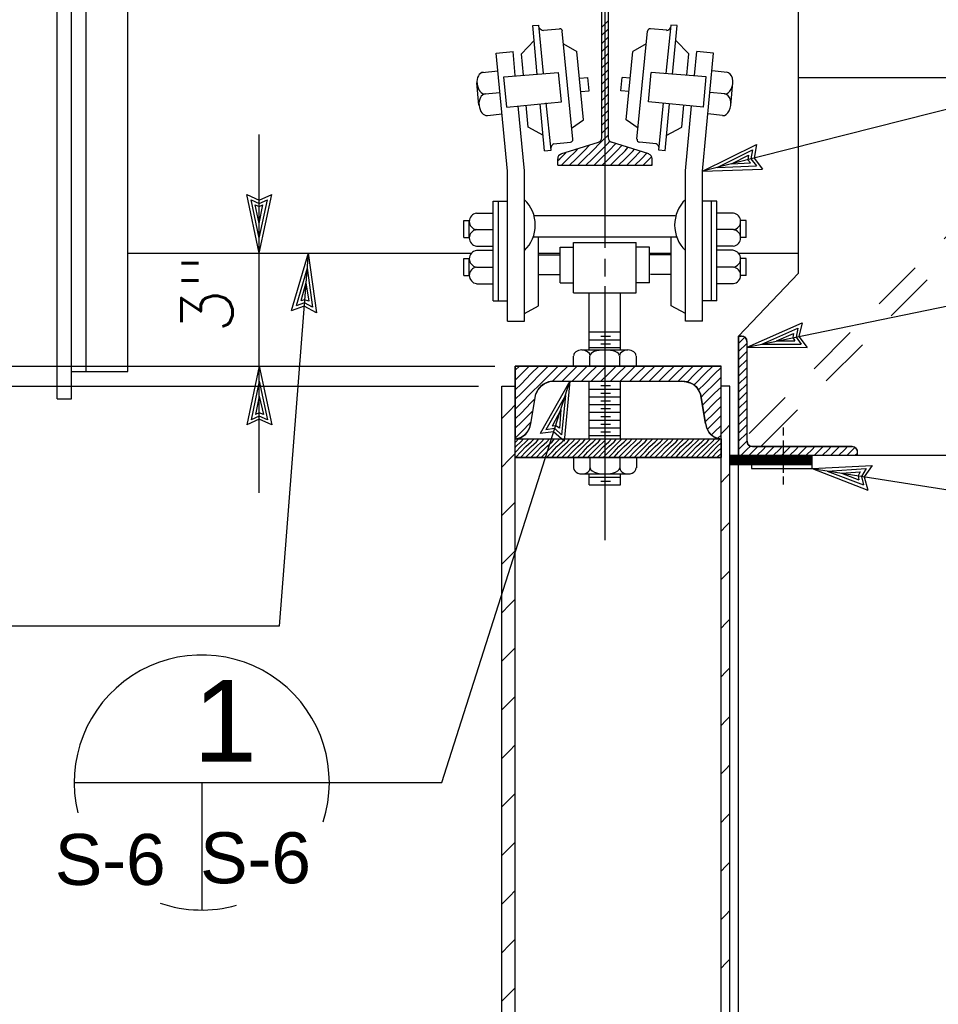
# Model space of a CAD drawing. Extents: x -27.8 to 14.2, y -21.6 to 8.4.
# Tile 17 of 30: x -4.5 to -2.3, y 0.4 to 2.8. Entities that reach past the tile are written whole.
import ezdxf
from ezdxf.enums import TextEntityAlignment as Align

# ---------------------------------------------------------------- set-up
doc = ezdxf.new("R2010")
doc.units = 0
doc.header["$MEASUREMENT"] = 0
doc.linetypes.add('HIDDEN2', pattern=[0.1875, 0.125, -0.0625])
doc.layers.add('01', color=7, linetype='CONTINUOUS')
doc.layers.add('02', color=7, linetype='CONTINUOUS')
doc.styles.add('ARIAL', font='Arial')
doc.styles.add('TXT_SHX', font='txt.shx')

msp = doc.modelspace()

# ---------------------------------------------------------------- linework, layer by layer
at = {"layer": '01', "color": 7, "linetype": 'CONTINUOUS'}
for p, q in [((-4.4478, 1.8534), (-4.4478, 4.5334)), ((-4.4128, 1.8534), (-4.4128, 4.5334)), ((-4.3768, 1.9204), (-4.3768, 4.5054)), ((-4.2748, 1.9204), (-4.2748, 4.4224)), ((-2.6318, 2.1614), (-2.6318, 3.9114)), ((-0.1258, 3.1064), (-2.8668, 2.4114)), ((-3.1058, 2.2234), (-3.1058, 3.0414)), ((-3.1138, 2.4934), (-3.1138, 2.8794)), ((-3.0978, 2.4934), (-3.0978, 2.8794)), ((-3.1138, 2.7644), (-3.0978, 2.7804)), ((-3.2828, 2.7684), (-3.2678, 2.7694)), ((-3.2718, 2.6484), (-3.2828, 2.7684)), ((-3.2568, 2.6504), (-3.2678, 2.7694)), ((-3.2568, 2.7564), (-3.2178, 2.7604)), ((-3.1848, 2.4894), (-3.2108, 2.7544)), ((-3.1138, 2.7444), (-3.0978, 2.7604)), ((-3.0278, 2.4894), (-3.0018, 2.7544)), ((-2.9548, 2.7564), (-2.9948, 2.7604)), ((-2.9558, 2.6504), (-2.9438, 2.7694)), ((-2.9288, 2.7684), (-2.9448, 2.7694)), ((-2.9408, 2.6484), (-2.9288, 2.7684)), ((-3.2798, 2.7314), (-3.3108, 2.6984)), ((-3.1138, 2.7244), (-3.0978, 2.7404)), ((-2.9328, 2.7314), (-2.9008, 2.6984)), ((-3.3728, 2.7004), (-3.3308, 2.7044)), ((-3.3258, 2.6454), (-3.3308, 2.7044)), ((-3.2078, 2.7234), (-3.1748, 2.7044)), ((-3.1588, 2.5374), (-3.1748, 2.7044)), ((-3.1138, 2.7044), (-3.0978, 2.7204)), ((-3.0538, 2.5374), (-3.0378, 2.7044)), ((-3.0048, 2.7234), (-3.0378, 2.7044)), ((-2.8868, 2.6454), (-2.8808, 2.7044)), ((-2.8398, 2.7004), (-2.8808, 2.7044)), ((-3.3448, 2.4114), (-3.3728, 2.7004)), ((-3.3058, 2.6464), (-3.3108, 2.6984)), ((-3.1138, 2.6844), (-3.0978, 2.7004)), ((-3.1138, 2.6644), (-3.0978, 2.6804)), ((-2.9058, 2.6464), (-2.9008, 2.6984)), ((-2.8668, 2.4114), (-2.8398, 2.7004)), ((-3.4058, 2.6534), (-3.3688, 2.6574)), ((-3.1138, 2.6444), (-3.0978, 2.6604)), ((-2.8068, 2.6534), (-2.8438, 2.6574)), ((-3.3538, 2.6424), (-3.2198, 2.6534)), ((-3.3468, 2.5684), (-3.3538, 2.6424)), ((-3.2128, 2.5814), (-3.2198, 2.6534)), ((-3.1688, 2.6394), (-3.1478, 2.6404)), ((-3.1448, 2.6084), (-3.1478, 2.6404)), ((-3.1138, 2.6244), (-3.0978, 2.6404)), ((-3.0668, 2.6084), (-3.0638, 2.6404)), ((-3.0438, 2.6394), (-3.0638, 2.6404)), ((-2.9998, 2.5814), (-2.9928, 2.6534)), ((-2.8578, 2.6424), (-2.9928, 2.6534)), ((-2.8648, 2.5684), (-2.8578, 2.6424)), ((-2.6318, 2.6404), (-1.1398, 2.6404)), ((-3.4148, 2.5734), (-3.4198, 2.6274)), ((-3.1648, 2.6064), (-3.1448, 2.6084)), ((-3.1138, 2.6044), (-3.0978, 2.6204)), ((-3.0468, 2.6064), (-3.0668, 2.6084)), ((-2.7978, 2.5734), (-2.7928, 2.6274)), ((-3.3998, 2.6004), (-3.3638, 2.6044)), ((-3.3468, 2.5684), (-3.2128, 2.5814)), ((-3.1138, 2.5844), (-3.0978, 2.6004)), ((-2.8648, 2.5684), (-2.9998, 2.5814)), ((-2.8128, 2.6004), (-2.8488, 2.6044)), ((-3.3028, 2.4124), (-3.3188, 2.5714)), ((-3.2938, 2.5194), (-3.2988, 2.5734)), ((-3.2538, 2.4614), (-3.2648, 2.5764)), ((-3.2378, 2.4624), (-3.2498, 2.5784)), ((-3.1138, 2.5644), (-3.0978, 2.5804)), ((-3.1138, 2.5444), (-3.0978, 2.5604)), ((-2.9738, 2.4624), (-2.9628, 2.5784)), ((-2.9588, 2.4614), (-2.9478, 2.5764)), ((-2.9178, 2.5194), (-2.9128, 2.5734)), ((-2.9088, 2.4124), (-2.8938, 2.5714)), ((-3.3938, 2.5474), (-3.3578, 2.5514)), ((-3.1878, 2.5164), (-3.1588, 2.5374)), ((-3.1138, 2.5244), (-3.0978, 2.5404)), ((-3.0248, 2.5164), (-3.0538, 2.5374)), ((-2.8178, 2.5474), (-2.8538, 2.5514)), ((-3.2568, 2.4984), (-3.2938, 2.5194)), ((-3.1138, 2.5044), (-3.0978, 2.5204)), ((-2.9558, 2.4984), (-2.9178, 2.5194)), ((-3.9528, 2.2104), (-3.9528, 2.5014)), ((-3.1168, 2.4814), (-3.0978, 2.5004)), ((-3.2538, 2.4614), (-3.2378, 2.4624)), ((-3.2318, 2.4784), (-3.1908, 2.4824)), ((-3.2138, 2.4534), (-3.1218, 2.4824)), ((-3.1968, 2.4414), (-3.1768, 2.4614)), ((-3.1768, 2.4614), (-3.1728, 2.4664)), ((-3.1768, 2.4414), (-3.1568, 2.4614)), ((-3.1568, 2.4614), (-3.1438, 2.4754)), ((-3.1568, 2.4414), (-3.1368, 2.4614)), ((-3.1368, 2.4614), (-3.1168, 2.4814)), ((-3.1368, 2.4414), (-3.1168, 2.4614)), ((-3.1168, 2.4614), (-3.0968, 2.4814)), ((-3.1168, 2.4414), (-3.0968, 2.4614)), ((-3.0968, 2.4814), (-3.0938, 2.4844)), ((-3.0968, 2.4614), (-3.0798, 2.4794)), ((-3.0968, 2.4414), (-3.0768, 2.4614)), ((-2.9988, 2.4534), (-3.0898, 2.4824)), ((-3.0768, 2.4614), (-3.0648, 2.4744)), ((-3.0768, 2.4414), (-3.0568, 2.4614)), ((-3.0568, 2.4614), (-3.0498, 2.4694)), ((-3.0568, 2.4414), (-3.0368, 2.4614)), ((-3.0368, 2.4614), (-3.0348, 2.4644)), ((-2.9808, 2.4784), (-3.0218, 2.4824)), ((-2.9588, 2.4614), (-2.9738, 2.4624)), ((-2.8668, 2.4114), (-2.7348, 2.4764)), ((-2.8308, 2.4204), (-2.7448, 2.4634)), ((-2.7448, 2.4634), (-2.7488, 2.4414)), ((-2.7348, 2.4764), (-2.7408, 2.4434)), ((-3.2218, 2.4264), (-3.2218, 2.4414)), ((-3.2218, 2.4374), (-3.2168, 2.4414)), ((-3.2168, 2.4414), (-3.2018, 2.4564)), ((-3.2128, 2.4264), (-3.1968, 2.4414)), ((-3.1928, 2.4264), (-3.1768, 2.4414)), ((-3.1728, 2.4264), (-3.1568, 2.4414)), ((-3.1528, 2.4264), (-3.1368, 2.4414)), ((-3.1328, 2.4264), (-3.1168, 2.4414)), ((-3.1128, 2.4264), (-3.0968, 2.4414)), ((-3.0928, 2.4264), (-3.0768, 2.4414)), ((-3.0728, 2.4264), (-3.0568, 2.4414)), ((-3.0528, 2.4264), (-3.0368, 2.4414)), ((-3.0368, 2.4414), (-3.0198, 2.4594)), ((-3.0328, 2.4264), (-3.0168, 2.4414)), ((-3.0168, 2.4414), (-3.0038, 2.4554)), ((-3.0128, 2.4264), (-2.9968, 2.4414)), ((-2.9968, 2.4414), (-2.9918, 2.4464)), ((-2.9908, 2.4264), (-2.9908, 2.4414)), ((-2.7958, 2.4294), (-2.7548, 2.4504)), ((-2.7548, 2.4504), (-2.7558, 2.4394)), ((-2.7558, 2.4394), (-2.7498, 2.4314)), ((-2.7488, 2.4414), (-2.7348, 2.4244)), ((-2.7408, 2.4434), (-2.7198, 2.4164)), ((-3.2218, 2.4264), (-2.9908, 2.4264)), ((-2.9928, 2.4264), (-2.9908, 2.4284)), ((-2.8668, 2.4114), (-2.7198, 2.4164)), ((-2.8308, 2.4204), (-2.7348, 2.4244)), ((-2.7958, 2.4294), (-2.7498, 2.4314)), ((-3.3448, 2.0434), (-3.3448, 2.4114)), ((-3.3028, 2.0434), (-3.3028, 2.4114)), ((-2.9088, 2.0434), (-2.9088, 2.4114)), ((-2.8668, 2.0434), (-2.8668, 2.4114)), ((-2.7578, 1.9804), (-0.8398, 2.3734)), ((-3.9528, 2.2104), (-3.9838, 2.3544)), ((-3.9838, 2.3544), (-3.9528, 2.3404)), ((-3.9528, 2.2474), (-3.9728, 2.3414)), ((-3.9728, 2.3414), (-3.9528, 2.3324)), ((-3.9528, 2.2104), (-3.9218, 2.3544)), ((-3.9528, 2.3404), (-3.9218, 2.3544)), ((-3.9528, 2.2474), (-3.9328, 2.3414)), ((-3.9528, 2.3324), (-3.9328, 2.3414)), ((-3.9528, 2.2834), (-3.9628, 2.3284)), ((-3.9628, 2.3284), (-3.9528, 2.3244)), ((-3.9528, 2.2834), (-3.9438, 2.3284)), ((-3.9528, 2.3244), (-3.9438, 2.3284)), ((-3.3798, 2.0934), (-3.3798, 2.3374)), ((-3.3798, 2.3374), (-3.3448, 2.3374)), ((-3.3668, 2.0934), (-3.3668, 2.3374)), ((-2.8318, 2.3374), (-2.8668, 2.3374)), ((-2.8448, 2.0934), (-2.8448, 2.3374)), ((-2.8318, 2.0934), (-2.8318, 2.3374)), ((-3.4208, 2.3084), (-3.3798, 2.3084)), ((-3.2798, 2.3024), (-2.9338, 2.3024)), ((-2.7918, 2.3084), (-2.8328, 2.3084)), ((-3.4518, 2.2904), (-3.4388, 2.2904)), ((-3.4518, 2.2484), (-3.4518, 2.2904)), ((-3.4388, 2.2484), (-3.4388, 2.2904)), ((-3.4208, 2.2684), (-3.3798, 2.2684)), ((-2.7918, 2.2684), (-2.8328, 2.2684)), ((-2.7598, 2.2904), (-2.7738, 2.2904)), ((-2.7738, 2.2484), (-2.7738, 2.2904)), ((-2.7598, 2.2484), (-2.7598, 2.2904)), ((-3.4518, 2.2484), (-3.4388, 2.2484)), ((-3.2818, 2.2504), (-2.9298, 2.2504)), ((-3.2688, 2.0814), (-3.2688, 2.2504)), ((-2.9438, 2.0814), (-2.9438, 2.2504)), ((-2.7598, 2.2484), (-2.7738, 2.2484)), ((-3.4208, 2.2274), (-3.3798, 2.2274)), ((-3.2158, 2.2254), (-3.1828, 2.2254)), ((-3.2158, 2.1374), (-3.2158, 2.2254)), ((-3.1828, 2.2364), (-3.0298, 2.2364)), ((-3.1828, 2.1134), (-3.1828, 2.2364)), ((-3.0298, 2.1134), (-3.0298, 2.2364)), ((-2.9968, 2.2254), (-3.0298, 2.2254)), ((-2.9968, 2.1374), (-2.9968, 2.2254)), ((-2.7918, 2.2274), (-2.8328, 2.2274)), ((-4.2748, 2.2104), (-3.4348, 2.2104)), ((-3.9528, 1.9334), (-3.9528, 2.2104)), ((-3.8328, 2.2104), (-3.9038, 1.2964)), ((-3.8328, 2.2104), (-3.8748, 2.0694)), ((-3.8328, 2.2104), (-3.8128, 2.0644)), ((-3.4518, 2.1974), (-3.4388, 2.1974)), ((-3.4518, 2.1554), (-3.4518, 2.1974)), ((-3.4388, 2.1554), (-3.4388, 2.1974)), ((-3.4208, 2.2174), (-3.3798, 2.2174)), ((-3.2688, 2.2104), (-3.2158, 2.2104)), ((-3.2688, 2.2064), (-3.2158, 2.2064)), ((-3.1058, 2.1534), (-3.1058, 2.1964)), ((-2.9978, 2.2104), (-2.9448, 2.2104)), ((-2.9438, 2.2064), (-2.9968, 2.2064)), ((-2.7918, 2.2174), (-2.8328, 2.2174)), ((-2.7808, 2.2104), (-2.6318, 2.2104)), ((-2.7598, 2.1974), (-2.7738, 2.1974)), ((-2.7738, 2.1554), (-2.7738, 2.1974)), ((-2.7598, 2.1554), (-2.7598, 2.1974)), ((-3.8358, 2.1734), (-3.8628, 2.0814)), ((-3.8358, 2.1734), (-3.8228, 2.0784)), ((-3.4208, 2.1764), (-3.3798, 2.1764)), ((-2.7918, 2.1764), (-2.8328, 2.1764)), ((-3.4518, 2.1554), (-3.4388, 2.1554)), ((-3.2688, 2.1584), (-3.2168, 2.1584)), ((-2.9438, 2.1584), (-2.9948, 2.1584)), ((-2.6318, 2.1614), (-2.7788, 2.0074)), ((-2.7598, 2.1554), (-2.7738, 2.1554)), ((-3.8388, 2.1374), (-3.8508, 2.0934)), ((-3.8388, 2.1374), (-3.8318, 2.0924)), ((-3.4208, 2.1354), (-3.3798, 2.1354)), ((-3.2158, 2.1374), (-3.1828, 2.1374)), ((-3.1058, 1.5074), (-3.1058, 2.1294)), ((-2.9968, 2.1374), (-3.0298, 2.1374)), ((-2.7918, 2.1354), (-2.8318, 2.1354)), ((-3.1828, 2.1134), (-3.0298, 2.1134)), ((-3.1448, 1.9734), (-3.1448, 2.1124)), ((-3.0678, 1.9734), (-3.0678, 2.1124)), ((-3.8428, 2.0804), (-3.8748, 2.0694)), ((-3.8418, 2.0884), (-3.8628, 2.0814)), ((-3.8418, 2.0964), (-3.8508, 2.0934)), ((-3.8128, 2.0644), (-3.8428, 2.0804)), ((-3.8318, 2.0924), (-3.8418, 2.0964)), ((-3.8228, 2.0784), (-3.8418, 2.0884)), ((-3.3798, 2.0934), (-3.3458, 2.0934)), ((-3.3028, 2.0624), (-3.2688, 2.0814)), ((-2.9088, 2.0624), (-2.9438, 2.0814)), ((-2.8318, 2.0934), (-2.8658, 2.0934)), ((-3.3448, 2.0434), (-3.3028, 2.0434)), ((-2.8668, 2.0434), (-2.9088, 2.0434)), ((-2.7578, 1.9804), (-2.6228, 2.0394)), ((-2.6228, 2.0394), (-2.6308, 2.0064)), ((-3.1448, 2.0174), (-3.0678, 2.0174)), ((-3.1158, 2.0074), (-3.0928, 2.0074)), ((-2.7788, -6.3546), (-2.7788, 2.0074)), ((-2.7788, 2.0074), (-2.7718, 2.0074)), ((-2.7788, 1.9894), (-2.7638, 2.0044)), ((-2.7218, 1.9874), (-2.6338, 2.0264)), ((-2.6858, 1.9954), (-2.6438, 2.0134)), ((-2.6438, 2.0134), (-2.6458, 2.0034)), ((-2.6458, 2.0034), (-2.6408, 1.9954)), ((-2.6338, 2.0264), (-2.6378, 2.0044)), ((-2.6378, 2.0044), (-2.6258, 1.9874)), ((-2.6308, 2.0064), (-2.6108, 1.9794)), ((-3.1448, 1.9984), (-3.0678, 1.9984)), ((-3.1448, 1.9794), (-3.0678, 1.9794)), ((-3.1158, 1.9884), (-3.0928, 1.9884)), ((-2.7788, 1.9884), (-2.7788, 1.9894)), ((-2.7788, 1.9694), (-2.7588, 1.9894)), ((-2.7588, 1.9894), (-2.7578, 1.9894)), ((-2.7578, 1.7494), (-2.7578, 1.9934)), ((-2.7578, 1.9804), (-2.6108, 1.9794)), ((-2.7218, 1.9874), (-2.6258, 1.9874)), ((-2.6858, 1.9954), (-2.6408, 1.9954)), ((-3.1828, 1.9334), (-3.1828, 1.9584)), ((-3.1628, 1.9734), (-3.0498, 1.9734)), ((-3.1428, 1.9334), (-3.1428, 1.9584)), ((-3.0698, 1.9334), (-3.0698, 1.9584)), ((-3.0288, 1.9334), (-3.0288, 1.9584)), ((-2.7788, 1.9684), (-2.7788, 1.9694)), ((-2.7788, 1.9494), (-2.7588, 1.9694)), ((-2.7588, 1.9694), (-2.7578, 1.9694)), ((-5.7568, 1.9334), (-3.3758, 1.9334)), ((-3.9528, 1.9334), (-3.9838, 1.7894)), ((-3.9528, 1.6234), (-3.9528, 1.9334)), ((-3.9528, 1.9334), (-3.9218, 1.7894)), ((-3.3258, 1.9334), (-2.8218, 1.9334)), ((-3.3258, -6.3006), (-3.3258, 1.9334)), ((-3.3258, 1.9234), (-3.3158, 1.9334)), ((-3.3108, 1.9144), (-3.2918, 1.9334)), ((-3.2878, 1.9144), (-3.2678, 1.9334)), ((-3.2638, 1.9144), (-3.2448, 1.9334)), ((-3.2398, 1.9144), (-3.2208, 1.9334)), ((-3.2168, 1.9144), (-3.1968, 1.9334)), ((-3.1928, 1.9144), (-3.1738, 1.9334)), ((-3.1688, 1.9144), (-3.1498, 1.9334)), ((-3.1458, 1.9144), (-3.1258, 1.9334)), ((-3.1218, 1.9144), (-3.1028, 1.9334)), ((-3.0978, 1.9144), (-3.0788, 1.9334)), ((-3.0748, 1.9144), (-3.0548, 1.9334)), ((-3.0508, 1.9144), (-3.0318, 1.9334)), ((-3.0268, 1.9144), (-3.0078, 1.9334)), ((-3.0038, 1.9144), (-2.9838, 1.9334)), ((-2.9798, 1.9144), (-2.9608, 1.9334)), ((-2.9558, 1.9144), (-2.9368, 1.9334)), ((-2.9328, 1.9144), (-2.9128, 1.9334)), ((-2.9088, 1.9144), (-2.8898, 1.9334)), ((-2.8848, 1.9144), (-2.8658, 1.9334)), ((-2.8618, 1.9144), (-2.8418, 1.9334)), ((-2.8378, 1.9144), (-2.8218, 1.9304)), ((-2.8218, -6.3006), (-2.8218, 1.9334)), ((-2.7788, 1.9484), (-2.7788, 1.9494)), ((-2.7788, 1.9294), (-2.7588, 1.9494)), ((-2.7588, 1.9494), (-2.7578, 1.9494)), ((-4.4128, 1.9204), (-4.2748, 1.9204)), ((-3.3258, 1.8994), (-3.3108, 1.9144)), ((-3.3108, 1.8904), (-3.2878, 1.9144)), ((-3.2878, 1.8904), (-3.2638, 1.9144)), ((-3.2638, 1.8904), (-3.2398, 1.9144)), ((-3.2348, 1.8964), (-3.2168, 1.9144)), ((-3.2108, 1.8964), (-3.1928, 1.9144)), ((-3.1868, 1.8964), (-3.1688, 1.9144)), ((-3.1638, 1.8964), (-3.1458, 1.9144)), ((-3.1398, 1.8964), (-3.1218, 1.9144)), ((-3.1158, 1.8964), (-3.0978, 1.9144)), ((-3.0928, 1.8964), (-3.0748, 1.9144)), ((-3.0688, 1.8964), (-3.0508, 1.9144)), ((-3.0448, 1.8964), (-3.0268, 1.9144)), ((-3.0218, 1.8964), (-3.0038, 1.9144)), ((-2.9978, 1.8964), (-2.9798, 1.9144)), ((-2.9738, 1.8964), (-2.9558, 1.9144)), ((-2.9508, 1.8964), (-2.9328, 1.9144)), ((-2.9268, 1.8964), (-2.9088, 1.9144)), ((-2.9048, 1.8944), (-2.8848, 1.9144)), ((-2.8848, 1.8904), (-2.8618, 1.9144)), ((-2.8618, 1.8904), (-2.8378, 1.9144)), ((-2.8378, 1.8904), (-2.8218, 1.9064)), ((-2.7788, 1.9284), (-2.7788, 1.9294)), ((-2.7788, 1.9094), (-2.7588, 1.9294)), ((-2.7788, 1.9084), (-2.7788, 1.9094)), ((-2.7788, 1.8894), (-2.7588, 1.9094)), ((-2.7588, 1.9294), (-2.7578, 1.9294)), ((-2.7588, 1.9094), (-2.7578, 1.9094)), ((-4.9268, 1.8844), (-3.4158, 1.8844)), ((-3.9528, 1.8964), (-3.9728, 1.8024)), ((-3.9528, 1.8964), (-3.9328, 1.8024)), ((-3.5058, 0.9134), (-3.1918, 1.8964)), ((-3.3588, -6.3546), (-3.3588, 1.8844)), ((-3.3588, 1.8844), (-3.3258, 1.8844)), ((-3.3258, 1.8754), (-3.3108, 1.8904)), ((-3.3108, 1.8674), (-3.2878, 1.8904)), ((-3.2878, 1.8674), (-3.2638, 1.8904)), ((-3.1918, 1.8964), (-3.2648, 1.7684)), ((-3.2298, 1.8964), (-2.9178, 1.8964)), ((-3.1918, 1.8964), (-3.2058, 1.7494)), ((-3.1448, 1.7554), (-3.1448, 1.8964)), ((-3.1158, 1.8864), (-3.0928, 1.8864)), ((-3.0678, 1.7554), (-3.0678, 1.8964)), ((-2.8888, 1.8874), (-2.8848, 1.8904)), ((-2.8768, 1.8754), (-2.8618, 1.8904)), ((-2.8618, 1.8674), (-2.8378, 1.8904)), ((-2.8378, 1.8674), (-2.8218, 1.8824)), ((-2.7998, 1.8844), (-2.8218, 1.8844)), ((-2.7998, -6.3546), (-2.7998, 1.8844)), ((-2.7788, 1.8884), (-2.7788, 1.8894)), ((-2.7788, 1.8694), (-2.7588, 1.8894)), ((-2.7588, 1.8894), (-2.7578, 1.8894)), ((-3.9528, 1.8604), (-3.9618, 1.8154)), ((-3.9528, 1.8604), (-3.9428, 1.8154)), ((-3.3258, 1.8524), (-3.3108, 1.8674)), ((-3.3108, 1.8434), (-3.2878, 1.8674)), ((-3.2878, 1.7934), (-3.2758, 1.8654)), ((-3.2028, 1.8614), (-3.2508, 1.7774)), ((-3.2028, 1.8614), (-3.2128, 1.7654)), ((-3.1448, 1.8774), (-3.0678, 1.8774)), ((-3.1448, 1.8584), (-3.0678, 1.8584)), ((-3.1158, 1.8674), (-3.0928, 1.8674)), ((-2.8598, 1.7934), (-2.8718, 1.8654)), ((-2.8708, 1.8574), (-2.8618, 1.8674)), ((-2.8618, 1.8434), (-2.8378, 1.8674)), ((-2.8378, 1.8434), (-2.8218, 1.8594)), ((-2.7788, 1.8684), (-2.7788, 1.8694)), ((-2.7788, 1.8494), (-2.7588, 1.8694)), ((-2.7588, 1.8694), (-2.7578, 1.8694)), ((-4.4478, 1.8534), (-4.4128, 1.8534)), ((-3.3398, 1.8244), (-3.3258, 1.8384)), ((-3.3258, 1.8284), (-3.3108, 1.8434)), ((-3.3108, 1.8194), (-3.2878, 1.8434)), ((-3.2878, 1.8434), (-3.2778, 1.8534)), ((-3.1448, 1.8394), (-3.0678, 1.8394)), ((-3.1158, 1.8484), (-3.0928, 1.8484)), ((-2.8678, 1.8374), (-2.8618, 1.8434)), ((-2.8618, 1.8194), (-2.8378, 1.8434)), ((-2.8378, 1.8194), (-2.8218, 1.8354)), ((-2.7788, 1.8484), (-2.7788, 1.8494)), ((-2.7788, 1.8294), (-2.7588, 1.8494)), ((-2.7588, 1.8494), (-2.7578, 1.8494)), ((-3.9528, 1.8114), (-3.9728, 1.8024)), ((-3.9528, 1.8194), (-3.9618, 1.8154)), ((-3.9428, 1.8154), (-3.9528, 1.8194)), ((-3.9328, 1.8024), (-3.9528, 1.8114)), ((-3.3588, 1.8054), (-3.3398, 1.8244)), ((-3.3258, 1.8044), (-3.3108, 1.8194)), ((-3.3108, 1.7964), (-3.2878, 1.8194)), ((-3.2878, 1.8194), (-3.2828, 1.8244)), ((-3.2138, 1.8264), (-3.2358, 1.7864)), ((-3.2138, 1.8264), (-3.2178, 1.7814)), ((-3.1448, 1.8204), (-3.0678, 1.8204)), ((-3.1158, 1.8294), (-3.0928, 1.8294)), ((-3.1158, 1.8104), (-3.0928, 1.8104)), ((-2.8638, 1.8174), (-2.8618, 1.8194)), ((-2.8608, 1.7974), (-2.8378, 1.8194)), ((-2.8378, 1.7964), (-2.8218, 1.8124)), ((-2.7788, 1.8284), (-2.7788, 1.8294)), ((-2.7788, 1.8094), (-2.7588, 1.8294)), ((-2.7788, 1.8084), (-2.7788, 1.8094)), ((-2.7788, 1.7894), (-2.7588, 1.8094)), ((-2.7588, 1.8294), (-2.7578, 1.8294)), ((-2.7588, 1.8094), (-2.7578, 1.8094)), ((-3.9528, 1.8034), (-3.9838, 1.7894)), ((-3.9218, 1.7894), (-3.9528, 1.8034)), ((-3.3258, 1.7814), (-3.3108, 1.7964)), ((-3.3108, 1.7724), (-3.2878, 1.7964)), ((-3.2268, 1.7874), (-3.2358, 1.7864)), ((-3.2178, 1.7814), (-3.2268, 1.7874)), ((-3.1448, 1.8014), (-3.0678, 1.8014)), ((-3.1158, 1.7914), (-3.0928, 1.7914)), ((-2.8558, 1.7784), (-2.8378, 1.7964)), ((-2.8378, 1.7724), (-2.8218, 1.7884)), ((-2.8098, 1.7794), (-2.7998, 1.7894)), ((-2.7788, 1.7884), (-2.7788, 1.7894)), ((-2.7788, 1.7694), (-2.7588, 1.7894)), ((-2.7588, 1.7894), (-2.7578, 1.7894)), ((-3.3258, 1.7574), (-3.3108, 1.7724)), ((-3.2318, 1.7724), (-3.2648, 1.7684)), ((-3.2288, 1.7804), (-3.2508, 1.7774)), ((-3.2058, 1.7494), (-3.2318, 1.7724)), ((-3.2128, 1.7654), (-3.2288, 1.7804)), ((-3.1448, 1.7824), (-3.0678, 1.7824)), ((-3.1448, 1.7634), (-3.0678, 1.7634)), ((-3.1158, 1.7724), (-3.0928, 1.7724)), ((-2.8448, 1.7654), (-2.8378, 1.7724)), ((-2.8298, 1.7574), (-2.8218, 1.7644)), ((-2.8218, 1.7674), (-2.8098, 1.7794)), ((-2.7788, 1.7684), (-2.7788, 1.7694)), ((-2.7788, 1.7494), (-2.7588, 1.7694)), ((-2.7588, 1.7694), (-2.7578, 1.7694)), ((-2.6688, 1.7634), (-2.6688, 1.7834)), ((-3.3258, 1.7554), (-2.8218, 1.7554)), ((-3.3258, 1.7474), (-3.3248, 1.7484)), ((-3.3248, 1.7484), (-3.3178, 1.7554)), ((-3.3248, 1.7364), (-3.3118, 1.7484)), ((-3.3118, 1.7484), (-3.3058, 1.7554)), ((-3.3118, 1.7364), (-3.2998, 1.7484)), ((-3.2998, 1.7484), (-3.2928, 1.7554)), ((-3.2998, 1.7364), (-3.2868, 1.7484)), ((-3.2868, 1.7484), (-3.2798, 1.7554)), ((-3.2868, 1.7364), (-3.2738, 1.7484)), ((-3.2738, 1.7484), (-3.2678, 1.7554)), ((-3.2738, 1.7364), (-3.2618, 1.7484)), ((-3.2618, 1.7484), (-3.2548, 1.7554)), ((-3.2618, 1.7364), (-3.2488, 1.7484)), ((-3.2488, 1.7484), (-3.2418, 1.7554)), ((-3.2488, 1.7364), (-3.2358, 1.7484)), ((-3.2358, 1.7484), (-3.2298, 1.7554)), ((-3.2358, 1.7364), (-3.2238, 1.7484)), ((-3.2238, 1.7484), (-3.2168, 1.7554)), ((-3.2238, 1.7364), (-3.2108, 1.7484)), ((-3.2108, 1.7484), (-3.2038, 1.7554)), ((-3.2108, 1.7364), (-3.1978, 1.7484)), ((-3.1978, 1.7484), (-3.1918, 1.7554)), ((-3.1978, 1.7364), (-3.1858, 1.7484)), ((-3.1858, 1.7484), (-3.1788, 1.7554)), ((-3.1858, 1.7364), (-3.1728, 1.7484)), ((-3.1728, 1.7484), (-3.1658, 1.7554)), ((-3.1728, 1.7364), (-3.1598, 1.7484)), ((-3.1598, 1.7484), (-3.1538, 1.7554)), ((-3.1598, 1.7364), (-3.1478, 1.7484)), ((-3.1478, 1.7484), (-3.1408, 1.7554)), ((-3.1478, 1.7364), (-3.1348, 1.7484)), ((-3.1348, 1.7484), (-3.1278, 1.7554)), ((-3.1348, 1.7364), (-3.1218, 1.7484)), ((-3.1218, 1.7484), (-3.1158, 1.7554)), ((-3.1218, 1.7364), (-3.1098, 1.7484)), ((-3.1098, 1.7484), (-3.1028, 1.7554)), ((-3.1098, 1.7364), (-3.0968, 1.7484)), ((-3.0968, 1.7484), (-3.0898, 1.7554)), ((-3.0968, 1.7364), (-3.0838, 1.7484)), ((-3.0838, 1.7484), (-3.0778, 1.7554)), ((-3.0838, 1.7364), (-3.0718, 1.7484)), ((-3.0718, 1.7484), (-3.0648, 1.7554)), ((-3.0718, 1.7364), (-3.0588, 1.7484)), ((-3.0588, 1.7484), (-3.0518, 1.7554)), ((-3.0588, 1.7364), (-3.0458, 1.7484)), ((-3.0458, 1.7484), (-3.0398, 1.7554)), ((-3.0458, 1.7364), (-3.0338, 1.7484)), ((-3.0338, 1.7484), (-3.0268, 1.7554)), ((-3.0338, 1.7364), (-3.0208, 1.7484)), ((-3.0208, 1.7484), (-3.0138, 1.7554)), ((-3.0208, 1.7364), (-3.0078, 1.7484)), ((-3.0078, 1.7484), (-3.0018, 1.7554)), ((-3.0078, 1.7364), (-2.9958, 1.7484)), ((-2.9958, 1.7484), (-2.9888, 1.7554)), ((-2.9958, 1.7364), (-2.9828, 1.7484)), ((-2.9828, 1.7484), (-2.9758, 1.7554)), ((-2.9828, 1.7364), (-2.9698, 1.7484)), ((-2.9698, 1.7484), (-2.9638, 1.7554)), ((-2.9698, 1.7364), (-2.9578, 1.7484)), ((-2.9578, 1.7484), (-2.9508, 1.7554)), ((-2.9578, 1.7364), (-2.9448, 1.7484)), ((-2.9448, 1.7484), (-2.9378, 1.7554)), ((-2.9448, 1.7364), (-2.9318, 1.7484)), ((-2.9318, 1.7484), (-2.9258, 1.7554)), ((-2.9318, 1.7364), (-2.9198, 1.7484)), ((-2.9198, 1.7484), (-2.9128, 1.7554)), ((-2.9198, 1.7364), (-2.9068, 1.7484)), ((-2.9068, 1.7484), (-2.8998, 1.7554)), ((-2.9068, 1.7364), (-2.8938, 1.7484)), ((-2.8938, 1.7484), (-2.8878, 1.7554)), ((-2.8938, 1.7364), (-2.8818, 1.7484)), ((-2.8818, 1.7484), (-2.8748, 1.7554)), ((-2.8818, 1.7364), (-2.8688, 1.7484)), ((-2.8688, 1.7484), (-2.8618, 1.7554)), ((-2.8688, 1.7364), (-2.8558, 1.7484)), ((-2.8558, 1.7484), (-2.8498, 1.7554)), ((-2.8558, 1.7364), (-2.8438, 1.7484)), ((-2.8438, 1.7484), (-2.8368, 1.7554)), ((-2.8438, 1.7364), (-2.8308, 1.7484)), ((-2.8308, 1.7484), (-2.8238, 1.7554)), ((-2.8308, 1.7364), (-2.8218, 1.7454)), ((-2.7788, 1.7484), (-2.7788, 1.7494)), ((-2.7788, 1.7294), (-2.7588, 1.7494)), ((-2.7588, 1.7494), (-2.7578, 1.7494)), ((-2.7588, 1.7294), (-2.7498, 1.7374)), ((-2.6688, 1.6724), (-2.6688, 1.7514)), ((-3.3398, 1.7054), (-3.3258, 1.7194)), ((-3.3258, 1.7344), (-3.3248, 1.7364)), ((-3.3258, 1.7224), (-3.3248, 1.7234)), ((-3.3248, 1.7234), (-3.3118, 1.7364)), ((-3.3248, 1.7104), (-3.3118, 1.7234)), ((-3.3118, 1.7234), (-3.2998, 1.7364)), ((-3.3118, 1.7104), (-3.2998, 1.7234)), ((-3.2998, 1.7234), (-3.2868, 1.7364)), ((-3.2998, 1.7104), (-3.2868, 1.7234)), ((-3.2868, 1.7234), (-3.2738, 1.7364)), ((-3.2868, 1.7104), (-3.2738, 1.7234)), ((-3.2738, 1.7234), (-3.2618, 1.7364)), ((-3.2738, 1.7104), (-3.2618, 1.7234)), ((-3.2618, 1.7234), (-3.2488, 1.7364)), ((-3.2618, 1.7104), (-3.2488, 1.7234)), ((-3.2488, 1.7234), (-3.2358, 1.7364)), ((-3.2488, 1.7104), (-3.2358, 1.7234)), ((-3.2358, 1.7234), (-3.2238, 1.7364)), ((-3.2358, 1.7104), (-3.2238, 1.7234)), ((-3.2238, 1.7234), (-3.2108, 1.7364)), ((-3.2238, 1.7104), (-3.2108, 1.7234)), ((-3.2108, 1.7234), (-3.1978, 1.7364)), ((-3.2108, 1.7104), (-3.1978, 1.7234)), ((-3.1978, 1.7234), (-3.1858, 1.7364)), ((-3.1978, 1.7104), (-3.1858, 1.7234)), ((-3.1858, 1.7234), (-3.1728, 1.7364)), ((-3.1858, 1.7104), (-3.1728, 1.7234)), ((-3.1728, 1.7234), (-3.1598, 1.7364)), ((-3.1728, 1.7104), (-3.1598, 1.7234)), ((-3.1598, 1.7234), (-3.1478, 1.7364)), ((-3.1598, 1.7104), (-3.1478, 1.7234)), ((-3.1478, 1.7234), (-3.1348, 1.7364)), ((-3.1478, 1.7104), (-3.1348, 1.7234)), ((-3.1348, 1.7234), (-3.1218, 1.7364)), ((-3.1348, 1.7104), (-3.1218, 1.7234)), ((-3.1218, 1.7234), (-3.1098, 1.7364)), ((-3.1218, 1.7104), (-3.1098, 1.7234)), ((-3.1098, 1.7234), (-3.0968, 1.7364)), ((-3.1098, 1.7104), (-3.0968, 1.7234)), ((-3.0968, 1.7234), (-3.0838, 1.7364)), ((-3.0968, 1.7104), (-3.0838, 1.7234)), ((-3.0838, 1.7234), (-3.0718, 1.7364)), ((-3.0838, 1.7104), (-3.0718, 1.7234)), ((-3.0718, 1.7234), (-3.0588, 1.7364)), ((-3.0718, 1.7104), (-3.0588, 1.7234)), ((-3.0588, 1.7234), (-3.0458, 1.7364)), ((-3.0588, 1.7104), (-3.0458, 1.7234)), ((-3.0458, 1.7234), (-3.0338, 1.7364)), ((-3.0458, 1.7104), (-3.0338, 1.7234)), ((-3.0338, 1.7234), (-3.0208, 1.7364)), ((-3.0338, 1.7104), (-3.0208, 1.7234)), ((-3.0208, 1.7234), (-3.0078, 1.7364)), ((-3.0208, 1.7104), (-3.0078, 1.7234)), ((-3.0078, 1.7234), (-2.9958, 1.7364)), ((-3.0078, 1.7104), (-2.9958, 1.7234)), ((-2.9958, 1.7234), (-2.9828, 1.7364)), ((-2.9958, 1.7104), (-2.9828, 1.7234)), ((-2.9828, 1.7234), (-2.9698, 1.7364)), ((-2.9828, 1.7104), (-2.9698, 1.7234)), ((-2.9698, 1.7234), (-2.9578, 1.7364)), ((-2.9698, 1.7104), (-2.9578, 1.7234)), ((-2.9578, 1.7234), (-2.9448, 1.7364)), ((-2.9578, 1.7104), (-2.9448, 1.7234)), ((-2.9448, 1.7234), (-2.9318, 1.7364)), ((-2.9448, 1.7104), (-2.9318, 1.7234)), ((-2.9318, 1.7234), (-2.9198, 1.7364)), ((-2.9318, 1.7104), (-2.9198, 1.7234)), ((-2.9198, 1.7234), (-2.9068, 1.7364)), ((-2.9198, 1.7104), (-2.9068, 1.7234)), ((-2.9068, 1.7234), (-2.8938, 1.7364)), ((-2.9068, 1.7104), (-2.8938, 1.7234)), ((-2.8938, 1.7234), (-2.8818, 1.7364)), ((-2.8938, 1.7104), (-2.8818, 1.7234)), ((-2.8818, 1.7234), (-2.8688, 1.7364)), ((-2.8818, 1.7104), (-2.8688, 1.7234)), ((-2.8688, 1.7234), (-2.8558, 1.7364)), ((-2.8688, 1.7104), (-2.8558, 1.7234)), ((-2.8558, 1.7234), (-2.8438, 1.7364)), ((-2.8558, 1.7104), (-2.8438, 1.7234)), ((-2.8438, 1.7234), (-2.8308, 1.7364)), ((-2.8438, 1.7104), (-2.8308, 1.7234)), ((-2.8308, 1.7234), (-2.8218, 1.7324)), ((-2.8308, 1.7104), (-2.8218, 1.7194)), ((-2.7998, 1.7154), (-2.5988, 1.7154)), ((-2.7998, 1.7134), (-2.5988, 1.7134)), ((-2.7788, 1.7284), (-2.7788, 1.7294)), ((-2.7788, 1.7154), (-0.6758, 1.7154)), ((-2.7728, 1.7154), (-2.7588, 1.7294)), ((-2.7528, 1.7154), (-2.7388, 1.7294)), ((-2.7448, 1.7364), (-2.5008, 1.7364)), ((-2.7388, 1.7294), (-2.7318, 1.7364)), ((-2.7328, 1.7154), (-2.7188, 1.7294)), ((-2.7188, 1.7294), (-2.7118, 1.7364)), ((-2.7128, 1.7154), (-2.6988, 1.7294)), ((-2.6988, 1.7294), (-2.6918, 1.7364)), ((-2.6928, 1.7154), (-2.6788, 1.7294)), ((-2.6788, 1.7294), (-2.6718, 1.7364)), ((-2.6728, 1.7154), (-2.6588, 1.7294)), ((-2.6588, 1.7294), (-2.6518, 1.7364)), ((-2.6528, 1.7154), (-2.6388, 1.7294)), ((-2.6388, 1.7294), (-2.6318, 1.7364)), ((-2.6328, 1.7154), (-2.6188, 1.7294)), ((-2.6188, 1.7294), (-2.6118, 1.7364)), ((-2.6128, 1.7154), (-2.5988, 1.7294)), ((-2.5988, 1.7294), (-2.5918, 1.7364)), ((-2.5988, 1.6824), (-2.5988, 1.7154)), ((-2.5928, 1.7154), (-2.5788, 1.7294)), ((-2.5788, 1.7294), (-2.5718, 1.7364)), ((-2.5728, 1.7154), (-2.5588, 1.7294)), ((-2.5588, 1.7294), (-2.5518, 1.7364)), ((-2.5528, 1.7154), (-2.5388, 1.7294)), ((-2.5388, 1.7294), (-2.5318, 1.7364)), ((-2.5328, 1.7154), (-2.5188, 1.7294)), ((-2.5188, 1.7294), (-2.5118, 1.7364)), ((-2.5128, 1.7154), (-2.4988, 1.7294)), ((-2.4988, 1.7294), (-2.4938, 1.7344)), ((-2.4928, 1.7154), (-2.4878, 1.7204)), ((-2.4878, 1.7154), (-2.4878, 1.7234)), ((-3.3588, 1.6864), (-3.3398, 1.7054)), ((-3.3258, 1.7094), (-3.3248, 1.7104)), ((-3.3258, 1.7094), (-2.8218, 1.7094)), ((-3.3138, 1.7094), (-3.3118, 1.7104)), ((-3.3008, 1.7094), (-3.2998, 1.7104)), ((-3.2878, 1.7094), (-3.2868, 1.7104)), ((-3.2758, 1.7094), (-3.2738, 1.7104)), ((-3.2628, 1.7094), (-3.2618, 1.7104)), ((-3.2498, 1.7094), (-3.2488, 1.7104)), ((-3.2378, 1.7094), (-3.2358, 1.7104)), ((-3.2248, 1.7094), (-3.2238, 1.7104)), ((-3.2118, 1.7094), (-3.2108, 1.7104)), ((-3.1998, 1.7094), (-3.1978, 1.7104)), ((-3.1868, 1.7094), (-3.1858, 1.7104)), ((-3.1828, 1.7094), (-3.1828, 1.6844)), ((-3.1738, 1.7094), (-3.1728, 1.7104)), ((-3.1618, 1.7094), (-3.1598, 1.7104)), ((-3.1488, 1.7094), (-3.1478, 1.7104)), ((-3.1428, 1.7094), (-3.1428, 1.6844)), ((-3.1358, 1.7094), (-3.1348, 1.7104)), ((-3.1238, 1.7094), (-3.1218, 1.7104)), ((-3.1108, 1.7094), (-3.1098, 1.7104)), ((-3.0978, 1.7094), (-3.0968, 1.7104)), ((-3.0858, 1.7094), (-3.0838, 1.7104)), ((-3.0728, 1.7094), (-3.0718, 1.7104)), ((-3.0698, 1.7094), (-3.0698, 1.6844)), ((-3.0598, 1.7094), (-3.0588, 1.7104)), ((-3.0478, 1.7094), (-3.0458, 1.7104)), ((-3.0348, 1.7094), (-3.0338, 1.7104)), ((-3.0288, 1.7094), (-3.0288, 1.6844)), ((-3.0218, 1.7094), (-3.0208, 1.7104)), ((-3.0098, 1.7094), (-3.0078, 1.7104)), ((-2.9968, 1.7094), (-2.9958, 1.7104)), ((-2.9838, 1.7094), (-2.9828, 1.7104)), ((-2.9718, 1.7094), (-2.9698, 1.7104)), ((-2.9588, 1.7094), (-2.9578, 1.7104)), ((-2.9458, 1.7094), (-2.9448, 1.7104)), ((-2.9338, 1.7094), (-2.9318, 1.7104)), ((-2.9208, 1.7094), (-2.9198, 1.7104)), ((-2.9078, 1.7094), (-2.9068, 1.7104)), ((-2.8958, 1.7094), (-2.8938, 1.7104)), ((-2.8828, 1.7094), (-2.8818, 1.7104)), ((-2.8698, 1.7094), (-2.8688, 1.7104)), ((-2.8578, 1.7094), (-2.8558, 1.7104)), ((-2.8448, 1.7094), (-2.8438, 1.7104)), ((-2.8318, 1.7094), (-2.8308, 1.7104)), ((-2.7998, 1.7124), (-2.5988, 1.7124)), ((-2.7998, 1.7104), (-2.5988, 1.7104)), ((-2.7998, 1.7094), (-2.5988, 1.7094)), ((-2.7998, 1.7074), (-2.5988, 1.7074)), ((-2.7998, 1.7064), (-2.5988, 1.7064)), ((-2.7998, 1.7044), (-2.5988, 1.7044)), ((-2.7998, 1.7034), (-2.5988, 1.7034)), ((-2.7998, 1.7014), (-2.5988, 1.7014)), ((-2.7998, 1.7004), (-2.5988, 1.7004)), ((-2.7998, 1.6984), (-2.5988, 1.6984)), ((-2.7998, 1.6974), (-2.5988, 1.6974)), ((-2.7998, 1.6954), (-2.5988, 1.6954)), ((-2.7998, 1.6934), (-2.5988, 1.6934)), ((-2.7998, 1.6924), (-2.5988, 1.6924)), ((-2.7468, 1.6924), (-2.7468, 1.6824)), ((-2.5988, 1.6824), (-2.4518, 1.6904)), ((-2.4518, 1.6904), (-2.4708, 1.6624)), ((-3.1628, 1.6694), (-3.0498, 1.6694)), ((-3.1448, 1.6424), (-3.1448, 1.6694)), ((-3.0678, 1.6424), (-3.0678, 1.6694)), ((-2.8098, 1.6604), (-2.7998, 1.6704)), ((-2.7468, 1.6824), (-2.5988, 1.6824)), ((-2.5988, 1.6824), (-0.3168, 1.3254)), ((-2.5988, 1.6824), (-2.4618, 1.6294)), ((-2.5618, 1.6764), (-2.4658, 1.6824)), ((-2.5618, 1.6764), (-2.4728, 1.6424)), ((-2.5268, 1.6714), (-2.4808, 1.6744)), ((-2.5268, 1.6714), (-2.4838, 1.6554)), ((-2.4808, 1.6744), (-2.4858, 1.6644)), ((-2.4658, 1.6824), (-2.4778, 1.6634)), ((-3.1448, 1.6614), (-3.0678, 1.6614)), ((-3.1448, 1.6424), (-3.0678, 1.6424)), ((-3.1158, 1.6514), (-3.0928, 1.6514)), ((-2.8218, 1.6484), (-2.8098, 1.6604)), ((-2.6688, 1.6434), (-2.6688, 1.6634)), ((-2.4858, 1.6644), (-2.4838, 1.6554)), ((-2.4778, 1.6634), (-2.4728, 1.6424)), ((-2.4708, 1.6624), (-2.4618, 1.6294)), ((-3.3398, 1.5864), (-3.3258, 1.6004)), ((-3.3588, 1.5674), (-3.3398, 1.5864)), ((-2.8098, 1.5414), (-2.7998, 1.5514)), ((-2.8218, 1.5294), (-2.8098, 1.5414)), ((-3.3398, 1.4674), (-3.3258, 1.4814)), ((-3.3588, 1.4484), (-3.3398, 1.4674)), ((-2.8098, 1.4224), (-2.7998, 1.4324)), ((-2.8218, 1.4104), (-2.8098, 1.4224)), ((-3.3398, 1.3484), (-3.3258, 1.3624)), ((-3.3588, 1.3294), (-3.3398, 1.3484)), ((-2.8218, 1.2914), (-2.8098, 1.3034)), ((-2.8098, 1.3034), (-2.7998, 1.3134)), ((-3.9038, 1.2964), (-5.9038, 1.2964)), ((-3.3398, 1.2294), (-3.3258, 1.2434)), ((-3.3588, 1.2104), (-3.3398, 1.2294)), ((-2.8218, 1.1724), (-2.8098, 1.1844)), ((-2.8098, 1.1844), (-2.7998, 1.1944)), ((-3.3588, 1.0914), (-3.3398, 1.1104)), ((-3.3398, 1.1104), (-3.3258, 1.1244)), ((-2.8218, 1.0534), (-2.8098, 1.0654)), ((-2.8098, 1.0654), (-2.7998, 1.0754)), ((-3.3588, 0.9724), (-3.3398, 0.9914)), ((-3.3398, 0.9914), (-3.3258, 1.0054)), ((-2.8218, 0.9344), (-2.8098, 0.9464)), ((-2.8098, 0.9464), (-2.7998, 0.9564)), ((-3.7818, 0.9134), (-3.5058, 0.9134)), ((-3.3588, 0.8534), (-3.3398, 0.8724)), ((-3.3398, 0.8724), (-3.3258, 0.8864)), ((-2.8218, 0.8154), (-2.8098, 0.8274)), ((-2.8098, 0.8274), (-2.7998, 0.8374)), ((-3.3588, 0.7344), (-3.3398, 0.7534)), ((-3.3398, 0.7534), (-3.3258, 0.7674)), ((-2.8218, 0.6964), (-2.8098, 0.7084)), ((-2.8098, 0.7084), (-2.7998, 0.7184)), ((-3.3588, 0.6154), (-3.3398, 0.6344)), ((-3.3398, 0.6344), (-3.3258, 0.6484)), ((-2.8218, 0.5774), (-2.8098, 0.5894)), ((-2.8098, 0.5894), (-2.7998, 0.5994)), ((-3.3588, 0.4964), (-3.3398, 0.5154)), ((-3.3398, 0.5154), (-3.3258, 0.5294)), ((-2.8218, 0.4584), (-2.8098, 0.4704)), ((-2.8098, 0.4704), (-2.7998, 0.4804)), ((-3.3398, 0.3964), (-3.3258, 0.4104)), ((-3.3588, 0.3774), (-3.3398, 0.3964))]:
    msp.add_line(p, q, dxfattribs=at)
at = {"layer": '01', "color": 7, "linetype": 'HIDDEN2'}
for p, q in [((-2.7528, 1.7684), (-2.1478, 2.3724)), ((-2.7228, 1.7384), (-2.1188, 2.3434))]:
    msp.add_line(p, q, dxfattribs=at)
at = {"layer": '01', "color": 7, "linetype": 'CONTINUOUS'}
for points in [[(-2.7788, 1.7154), (-2.4878, 1.7154), (-2.4878, 1.7224), (-2.4878, 1.7274), (-2.4908, 1.7314), (-2.4948, 1.7354), (-2.5008, 1.7364), (-2.7448, 1.7364), (-2.7498, 1.7374), (-2.7528, 1.7394), (-2.7558, 1.7414), (-2.7568, 1.7454), (-2.7578, 1.7494), (-2.7578, 1.9934), (-2.7588, 1.9994), (-2.7628, 2.0044), (-2.7688, 2.0064), (-2.7718, 2.0074), (-2.7788, 2.0074)], [(-3.3258, 1.7554), (-3.3128, 1.7584), (-3.3038, 1.7644), (-3.2948, 1.7744), (-3.2898, 1.7844), (-3.2878, 1.7934), (-3.2758, 1.8654), (-3.2708, 1.8744), (-3.2618, 1.8854), (-3.2548, 1.8904), (-3.2478, 1.8934), (-3.2388, 1.8964), (-3.2298, 1.8964), (-2.9178, 1.8964), (-2.9068, 1.8954), (-2.8978, 1.8924), (-2.8898, 1.8894), (-2.8828, 1.8834), (-2.8778, 1.8764), (-2.8718, 1.8654), (-2.8598, 1.7934), (-2.8568, 1.7804), (-2.8508, 1.7704), (-2.8448, 1.7654), (-2.8398, 1.7614), (-2.8348, 1.7584), (-2.8218, 1.7554), (-2.8218, 1.9334), (-3.3258, 1.9334)], [(-3.3258, 1.7094), (-3.3258, 1.7554), (-2.8218, 1.7554), (-2.8218, 1.7094)]]:
    msp.add_lwpolyline(points, close=True, dxfattribs=at)
for centre, radius, start, end in [((-3.2486, 2.7804), 0.0258, 224.412, 250.8931), ((-3.2171, 2.7534), 0.00667, 5.5446, 95.7514), ((-2.9951, 2.7534), 0.00667, 84.2486, 174.4554), ((-2.9636, 2.7804), 0.0258, 289.1069, 315.588), ((-3.1914, 2.4887), 0.00667, 275.553, 5.5508), ((-3.1258, 2.4931), 0.0117, 287.5835, 360), ((-3.0865, 2.4931), 0.0117, 180, 252.4165), ((-3.0209, 2.4887), 0.00667, 174.4492, 264.447), ((-3.2258, 2.4662), 0.0131, 115.4881, 172.0042), ((-2.9864, 2.4662), 0.0131, 7.9958, 64.5119), ((-3.2101, 2.4418), 0.0117, 107.6676, 180), ((-3.0021, 2.4418), 0.0117, 0, 72.3324), ((-3.3633, 2.2792), 0.0865, 314.0834, 45.9166), ((-2.8489, 2.2792), 0.0865, 134.0834, 225.9166), ((-3.4179, 2.2883), 0.0205, 97.9936, 262.0064), ((-2.7943, 2.2883), 0.0205, 277.9936, 82.0064), ((-3.4179, 2.2477), 0.0205, 97.9936, 262.0064), ((-2.7943, 2.2477), 0.0205, 277.9936, 82.0064), ((-3.4179, 2.1967), 0.0205, 97.9936, 262.0064), ((-2.7943, 2.1967), 0.0205, 277.9936, 82.0064), ((-3.4179, 2.156), 0.0205, 97.9936, 262.0064), ((-2.7943, 2.156), 0.0205, 277.9936, 82.0064), ((-2.7715, 1.9937), 0.0133, 0, 90), ((-3.2323, 1.8512), 0.0453, 86.7508, 162.1597), ((-2.9152, 1.8512), 0.0453, 17.8403, 93.2492), ((-3.3287, 1.796), 0.0407, 273.6901, 355.8051), ((-2.8189, 1.796), 0.0407, 184.1949, 266.3099), ((-2.7448, 1.7497), 0.0133, 180, 270), ((-2.5008, 1.7231), 0.0133, 0, 90)]:
    msp.add_arc(centre, radius, start, end, dxfattribs=at)
for centre, major_axis, ratio, start_param, end_param in [((-3.4018, 2.6271), (0.0027, -0.0265), 0.668199, 3.141593, 6.283185), ((-2.8105, 2.6271), (-0.0027, -0.0265), 0.668198, 0, 3.141593), ((-3.3968, 2.5741), (0.0027, -0.0265), 0.668199, 3.141593, 6.283185), ((-2.8155, 2.5741), (-0.0027, -0.0265), 0.668198, 0, 3.141593), ((-3.1629, 1.9587), (-0.0202, 0), 0.721568, 3.141593, 6.283185), ((-3.1065, 1.9587), (-0.0363, 0), 0.403942, 3.141593, 6.283185), ((-3.05, 1.9587), (-0.0202, 0), 0.721568, 3.141593, 6.283185), ((-3.1626, 1.6841), (-0.0202, 0), 0.721569, 0, 3.141593), ((-3.1061, 1.6841), (-0.0363, 0), 0.403942, 0, 3.141593), ((-3.0496, 1.6841), (-0.0202, 0), 0.721569, 0, 3.141593)]:
    msp.add_ellipse(centre, major_axis=major_axis, ratio=ratio, start_param=start_param, end_param=end_param, dxfattribs=at)
at = {"layer": '02', "color": 7, "linetype": 'CONTINUOUS'}
for p, q in [((-4.4058, 0.9134), (-3.7818, 0.9134)), ((-4.0938, 0.9134), (-4.0938, 0.6014))]:
    msp.add_line(p, q, dxfattribs=at)
for start, end in [(341.9698, 193.8121), (251.0405, 285.7467)]:
    msp.add_arc((-4.0938, 0.9134), 0.3125, start, end, dxfattribs=at)

# ---------------------------------------------------------------- texts
at = {"layer": '01', "color": 7, "linetype": 'CONTINUOUS', "style": 'TXT_SHX'}
msp.add_text('3"', height=0.125, rotation=90, dxfattribs=at).set_placement((-4.0188, 2.111), align=Align.CENTER)
at = {"layer": '02', "color": 7, "linetype": 'CONTINUOUS', "style": 'ARIAL'}
for s, height, p in [('1', 0.2, (-4.0368, 0.9644)), ('S-6', 0.125, (-4.3181, 0.6624)), ('S-6', 0.125, (-3.9621, 0.6664))]:
    msp.add_text(s, height=height, dxfattribs=at).set_placement(p, align=Align.CENTER)

doc.saveas('drawing.dxf')
